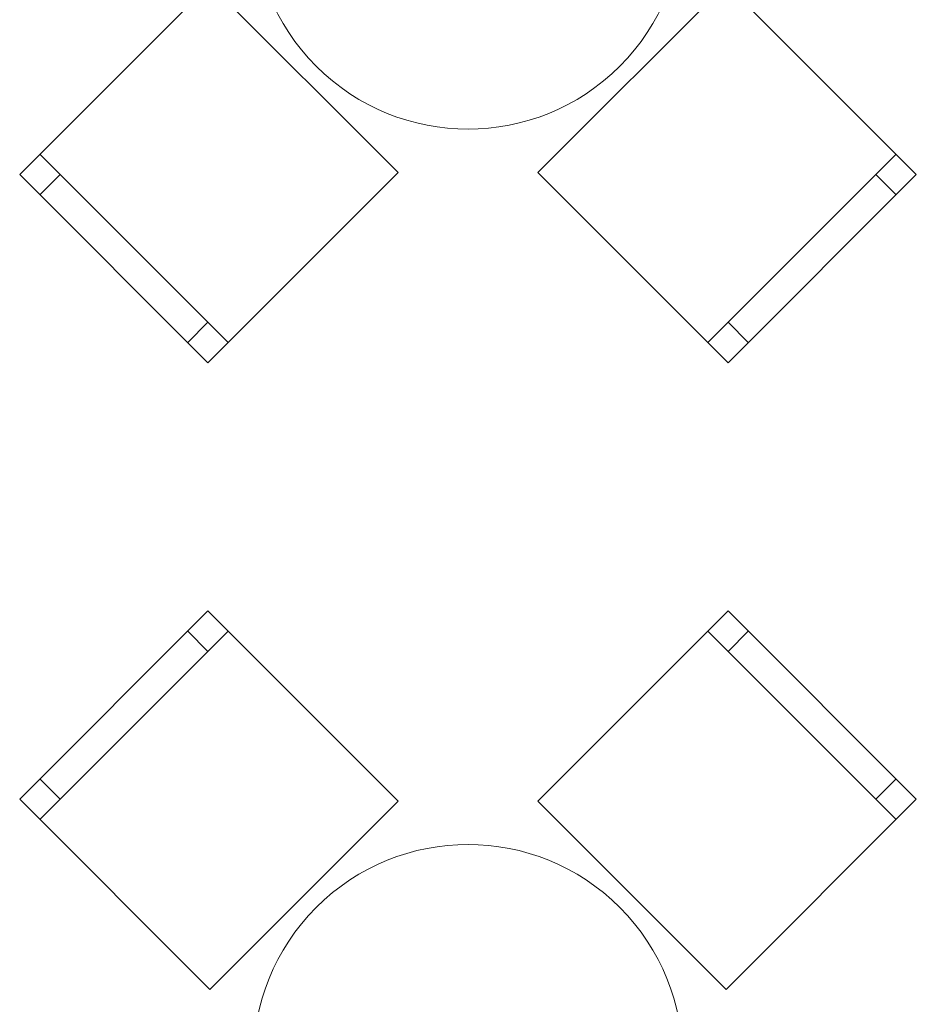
# Model space of a CAD drawing. Header units: millimetres. Extents: x -14761 to 157739, y -22400 to 107990.
# Tile 66 of 228: x 38689 to 40255, y 48614 to 50334. Entities that reach past the tile are written whole.
import ezdxf

# ---------------------------------------------------------------- set-up
doc = ezdxf.new("R2010")
doc.units = ezdxf.units.MM
doc.header["$MEASUREMENT"] = 0
doc.layers.add('Интерьер - Мебель', color=7, linetype='Continuous')

msp = doc.modelspace()

# ---------------------------------------------------------------- linework, layer by layer
at = {"layer": 'Интерьер - Мебель', "color": 7, "linetype": 'Continuous', "lineweight": 15}
for p, q in [((39052.9, 49770), (38724.1, 50098.8)), ((40219.6, 50098.8), (39890.8, 49770)), ((38759.4, 50063.4), (38724.1, 50028.1)), ((40184.2, 50063.4), (40219.6, 50028.1)), ((39017.5, 49805.3), (38982.2, 49770)), ((39926.2, 49805.3), (39961.5, 49770)), ((38724.1, 48936.7), (39052.9, 49265.5)), ((39017.5, 49230.2), (38982.2, 49265.5)), ((39890.8, 49265.5), (40219.6, 48936.7)), ((39926.2, 49230.2), (39961.5, 49265.5)), ((38759.4, 48972.1), (38724.1, 49007.4)), ((40184.2, 48972.1), (40219.6, 49007.4))]:
    msp.add_line(p, q, dxfattribs=at)
at = {"layer": 'Интерьер - Мебель', "color": 7, "linetype": 'Continuous', "lineweight": 15, "flags": 128}
for points in [[(39206.7, 50782.9, 1), (39737, 50252.6, 1)], [(39206.7, 48782.9, 1), (39737, 48252.6, 1)]]:
    msp.add_lwpolyline(points, format="xyb", close=True, dxfattribs=at)
for points in [[(39349.9, 50067), (39021.1, 50395.8), (38688.7, 50063.4), (39017.5, 49734.6)], [(39922.6, 50395.8), (39593.8, 50067), (39926.2, 49734.6), (40255, 50063.4)], [(39021.1, 48639.7), (39349.9, 48968.5), (39017.5, 49300.9), (38688.7, 48972.1)], [(39593.8, 48968.5), (39922.6, 48639.7), (40255, 48972.1), (39926.2, 49300.9)]]:
    msp.add_lwpolyline(points, close=True, dxfattribs=at)

doc.saveas('drawing.dxf')
